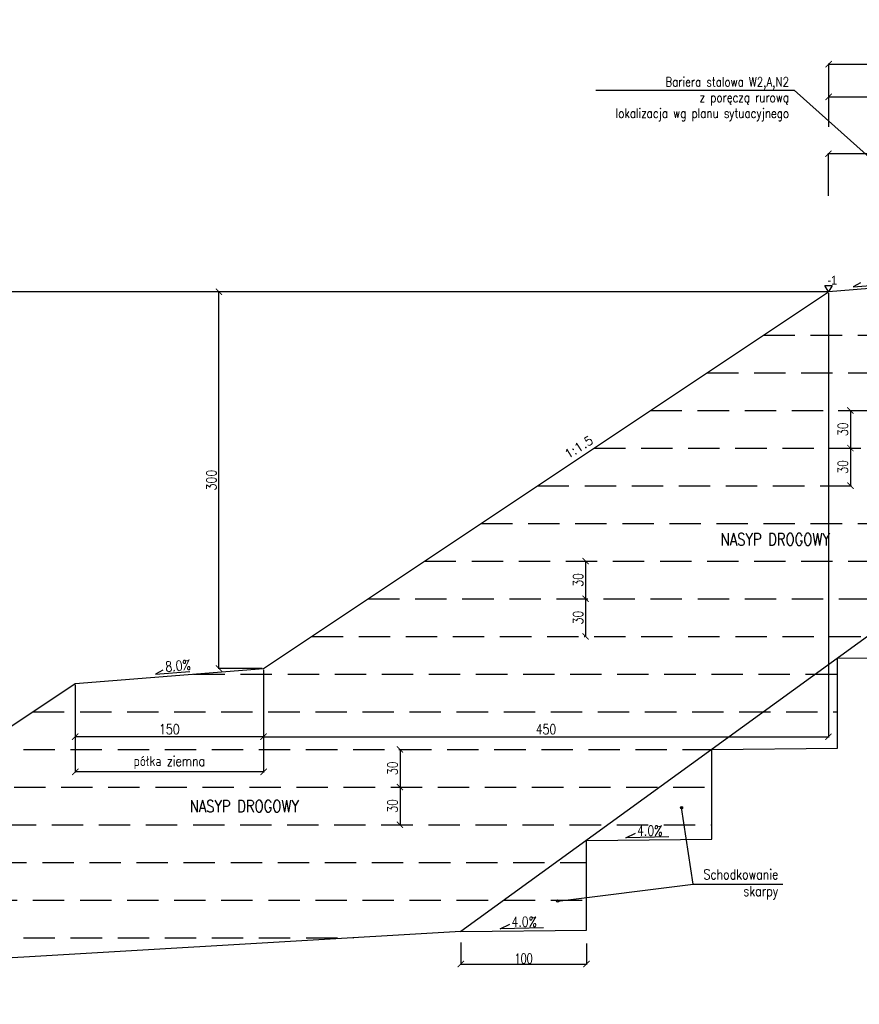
# Model space of a CAD drawing. Header units: metres. Extents: x 6562771 to 6588056, y 5578696 to 5581651.
# Tile 12 of 22: x 6570374 to 6571043, y 5580216 to 5581000. Entities that reach past the tile are written whole.
import ezdxf
from ezdxf.enums import TextEntityAlignment as Align

# ---------------------------------------------------------------- set-up
doc = ezdxf.new("R2010")
doc.units = ezdxf.units.M
doc.linetypes.add('HIDDEN', pattern=[0.375, 0.25, -0.125])
for name, color, linetype in [('0_50', 3, 'Continuous'), ('pkonstr-0_25', 1, 'Continuous'), ('pkonstr-0_50', 90, 'Continuous'), ('pkonstr-0_70', 4, 'Continuous'), ('pkonstr-istn', 14, 'Continuous'), ('pkonstr-opisy', 2, 'Continuous'), ('pkonstr-wymiary', 1, 'Continuous')]:
    doc.layers.add(name, color=color, linetype=linetype)
doc.styles.add('2mm', font='simplex', dxfattribs={"height": 2})
doc.styles.add('DIMTEXT', font='simplex.shx', dxfattribs={"width": 0.7})
doc.styles.add('Opisy', font='simplex.shx', dxfattribs={"width": 0.8})
doc.styles.add('STYLE1', font='arial.ttf')
doc.styles.add('wymiary', font='simplex.shx', dxfattribs={"width": 0.8})
doc.dimstyles.new('1000', dxfattribs={"dimtxt": 2, "dimasz": 1.5, "dimexe": 0.4, "dimexo": 1, "dimgap": 0.4, "dimtad": 1, "dimrnd": 0.01, "dimzin": 0, "dimdsep": 46, "dimtxsty": 'DIMTEXT', "dimblk": 'ARCHTICK', "dimcen": 0, "dimclrd": 256, "dimclre": 256, "dimclrt": 2, "dimadec": 5, "dimazin": 0, "dimtfac": 1, "dimtofl": 0, "dimtmove": 0, "dimatfit": 3, "dimfxl": 1, "dimtolj": 1, "dimtzin": 0, "dimlwd": -1, "dimlwe": -1, "dimarcsym": 0})
doc.dimstyles.new('ddd$0', dxfattribs={"dimtxt": 8, "dimasz": 5, "dimexe": 0.5, "dimexo": 1, "dimgap": 2, "dimtad": 1, "dimdec": 0, "dimzin": 0, "dimdsep": 46, "dimtxsty": 'wymiary', "dimblk": 'ARCHTICK', "dimcen": 0, "dimclrd": 256, "dimclre": 256, "dimclrt": 256, "dimadec": 0, "dimazin": 0, "dimtfac": 1, "dimtdec": 0, "dimtmove": 1, "dimatfit": 3, "dimldrblk": 'DOT', "dimfxl": 1, "dimtolj": 1, "dimtzin": 0, "dimlwd": -1, "dimlwe": -1, "dimarcsym": 0})

# ---------------------------------------------------------------- blocks, each defined once
blk = doc.blocks.new('_ArchTick')
at = {"color": 0, "linetype": 'ByBlock', "const_width": 0.15}
blk.add_lwpolyline([(-0.5, -0.5), (0.5, 0.5)], dxfattribs=at)
blk = doc.blocks.new('*D204')
at = {"layer": 'Defpoints', "color": 0, "transparency": 16777216}
for p in [(6571118.52, 5580938.81), (6571018.52, 5580913.96), (6571118.52, 5580915.8)]:
    blk.add_point(p, dxfattribs=at)
at = {"layer": 'pkonstr-wymiary', "transparency": 16777216}
for p, q in [((6571018.52, 5580914.96), (6571018.52, 5580939.31)), ((6571018.52, 5580938.81), (6571118.52, 5580938.81)), ((6571118.52, 5580916.8), (6571118.52, 5580939.31))]:
    blk.add_line(p, q, dxfattribs=at)
at = {"layer": 'pkonstr-wymiary', "transparency": 16777216, "xscale": 5, "yscale": 5, "zscale": 5, "rotation": 180}
blk.add_blockref('_ArchTick', (6571018.52, 5580938.81), dxfattribs=at)
at = {"layer": 'pkonstr-wymiary', "transparency": 16777216, "xscale": 5, "yscale": 5, "zscale": 5}
blk.add_blockref('_ArchTick', (6571118.52, 5580938.81), dxfattribs=at)
at = {"layer": 'pkonstr-wymiary', "transparency": 16777216, "insert": (6571068.52, 5580944.81), "char_height": 8, "attachment_point": 5, "style": 'wymiary'}
blk.add_mtext('\\A1;100', dxfattribs=at)
blk = doc.blocks.new('_Dot')
at = {"color": 0, "linetype": 'ByBlock', "lineweight": -2}
blk.add_line((-0.5, 0), (-1, 0), dxfattribs=at)
at = {"color": 0, "linetype": 'ByBlock', "const_width": 0.5}
blk.add_lwpolyline([(-0.25, 0, 1), (0.25, 0, 1)], format="xyb", close=True, dxfattribs=at)
blk = doc.blocks.new('*D205')
at = {"layer": 'Defpoints', "color": 0, "transparency": 16777216}
for p in [(6571118.52, 5580964.82), (6571018.52, 5580913.96), (6571118.52, 5580915.8)]:
    blk.add_point(p, dxfattribs=at)
at = {"layer": 'pkonstr-wymiary', "transparency": 16777216}
for p, q in [((6571068.52, 5580964.82), (6571083.2, 5580987.69)), ((6571083.2, 5580987.69), (6571118.59, 5580987.69)), ((6571018.52, 5580914.96), (6571018.52, 5580965.32)), ((6571018.52, 5580964.82), (6571118.52, 5580964.82)), ((6571118.52, 5580916.8), (6571118.52, 5580965.32))]:
    blk.add_line(p, q, dxfattribs=at)
at = {"layer": 'pkonstr-wymiary', "transparency": 16777216, "xscale": 5, "yscale": 5, "zscale": 5, "rotation": 180}
blk.add_blockref('_ArchTick', (6571018.52, 5580964.82), dxfattribs=at)
at = {"layer": 'pkonstr-wymiary', "transparency": 16777216, "xscale": 5, "yscale": 5, "zscale": 5}
blk.add_blockref('_ArchTick', (6571118.52, 5580964.82), dxfattribs=at)
at = {"layer": 'pkonstr-wymiary', "transparency": 16777216, "insert": (6571100.89, 5580995.02), "char_height": 8, "attachment_point": 5, "style": 'wymiary'}
blk.add_mtext('\\A1;opaska', dxfattribs=at)
blk = doc.blocks.new('*D208')
at = {"layer": 'Defpoints', "color": 0, "transparency": 16777216}
for p in [(6570568.34, 5580483.54), (6570418.34, 5580471.54), (6570418.34, 5580429.12)]:
    blk.add_point(p, dxfattribs=at)
at = {"layer": 'pkonstr-wymiary', "transparency": 16777216}
for p, q in [((6570568.34, 5580482.54), (6570568.34, 5580428.62)), ((6570418.34, 5580470.54), (6570418.34, 5580428.62)), ((6570568.34, 5580429.12), (6570418.34, 5580429.12))]:
    blk.add_line(p, q, dxfattribs=at)
at = {"layer": 'pkonstr-wymiary', "transparency": 16777216, "xscale": 5, "yscale": 5, "zscale": 5, "rotation": 180}
blk.add_blockref('_ArchTick', (6570418.34, 5580429.12), dxfattribs=at)
at = {"layer": 'pkonstr-wymiary', "transparency": 16777216, "xscale": 5, "yscale": 5, "zscale": 5}
blk.add_blockref('_ArchTick', (6570568.34, 5580429.12), dxfattribs=at)
at = {"layer": 'pkonstr-wymiary', "transparency": 16777216, "insert": (6570493.34, 5580435.12), "char_height": 8, "attachment_point": 5, "style": 'wymiary'}
blk.add_mtext('\\A1;150', dxfattribs=at)
blk = doc.blocks.new('*D209')
at = {"layer": 'Defpoints', "color": 0, "transparency": 16777216}
for p in [(6570532.8, 5580783.54), (6571018.32, 5580783.54), (6570568.34, 5580483.49)]:
    blk.add_point(p, dxfattribs=at)
at = {"layer": 'pkonstr-wymiary', "transparency": 16777216}
for p, q in [((6571017.32, 5580783.54), (6570532.3, 5580783.54)), ((6570532.8, 5580483.49), (6570532.8, 5580783.54)), ((6570567.34, 5580483.49), (6570532.3, 5580483.49))]:
    blk.add_line(p, q, dxfattribs=at)
at = {"layer": 'pkonstr-wymiary', "transparency": 16777216, "xscale": 5, "yscale": 5, "zscale": 5}
for p, rotation in [((6570532.8, 5580783.54), 90), ((6570532.8, 5580483.49), 270)]:
    blk.add_blockref('_ArchTick', p, dxfattribs=dict(at, rotation=rotation))
at = {"layer": 'pkonstr-wymiary', "transparency": 16777216, "insert": (6570526.8, 5580633.52), "char_height": 8, "attachment_point": 5, "rotation": 90, "style": 'wymiary'}
blk.add_mtext('\\A1;300', dxfattribs=at)
blk = doc.blocks.new('*D186')
at = {"layer": 'Defpoints', "color": 0, "transparency": 16777216}
for p in [(6571018.32, 5580783.54), (6570568.34, 5580483.54), (6571018.32, 5580429.12)]:
    blk.add_point(p, dxfattribs=at)
at = {"layer": 'pkonstr-wymiary', "transparency": 16777216}
for p, q in [((6571018.32, 5580782.54), (6571018.32, 5580428.62)), ((6570568.34, 5580482.54), (6570568.34, 5580428.62)), ((6570568.34, 5580429.12), (6571018.32, 5580429.12))]:
    blk.add_line(p, q, dxfattribs=at)
at = {"layer": 'pkonstr-wymiary', "transparency": 16777216, "xscale": 5, "yscale": 5, "zscale": 5, "rotation": 180}
blk.add_blockref('_ArchTick', (6570568.34, 5580429.12), dxfattribs=at)
at = {"layer": 'pkonstr-wymiary', "transparency": 16777216, "xscale": 5, "yscale": 5, "zscale": 5}
blk.add_blockref('_ArchTick', (6571018.32, 5580429.12), dxfattribs=at)
at = {"layer": 'pkonstr-wymiary', "transparency": 16777216, "insert": (6570793.33, 5580435.12), "char_height": 8, "attachment_point": 5, "style": 'wymiary'}
blk.add_mtext('\\A1;450', dxfattribs=at)
blk = doc.blocks.new('*D187')
at = {"layer": 'Defpoints', "color": 0, "transparency": 16777216}
for p in [(6570725.52, 5580266.35), (6570825.52, 5580265.33), (6570825.52, 5580248.11)]:
    blk.add_point(p, dxfattribs=at)
at = {"layer": 'pkonstr-wymiary', "transparency": 16777216}
for p, q in [((6570725.52, 5580265.35), (6570725.52, 5580247.61)), ((6570825.52, 5580264.33), (6570825.52, 5580247.61)), ((6570725.52, 5580248.11), (6570825.52, 5580248.11))]:
    blk.add_line(p, q, dxfattribs=at)
at = {"layer": 'pkonstr-wymiary', "transparency": 16777216, "xscale": 5, "yscale": 5, "zscale": 5, "rotation": 180}
blk.add_blockref('_ArchTick', (6570725.52, 5580248.11), dxfattribs=at)
at = {"layer": 'pkonstr-wymiary', "transparency": 16777216, "xscale": 5, "yscale": 5, "zscale": 5}
blk.add_blockref('_ArchTick', (6570825.52, 5580248.11), dxfattribs=at)
at = {"layer": 'pkonstr-wymiary', "color": 1, "transparency": 16777216, "insert": (6570775.52, 5580252.51), "char_height": 8, "attachment_point": 5, "style": 'DIMTEXT'}
blk.add_mtext('\\A1;100', dxfattribs=at)
blk = doc.blocks.new('*D189')
at = {"layer": 'Defpoints', "color": 0, "transparency": 16777216}
for p in [(6570677.05, 5580419.08), (6570677.05, 5580389.08), (6570677.05, 5580389.08)]:
    blk.add_point(p, dxfattribs=at)
at = {"layer": 'pkonstr-wymiary', "transparency": 16777216}
for p, q in [((6570676.05, 5580419.08), (6570676.55, 5580419.08)), ((6570677.05, 5580419.08), (6570677.05, 5580389.08)), ((6570676.05, 5580389.08), (6570676.55, 5580389.08))]:
    blk.add_line(p, q, dxfattribs=at)
at = {"layer": 'pkonstr-wymiary', "transparency": 16777216, "xscale": 5, "yscale": 5, "zscale": 5}
for p, rotation in [((6570677.05, 5580419.08), 90), ((6570677.05, 5580389.08), 270)]:
    blk.add_blockref('_ArchTick', p, dxfattribs=dict(at, rotation=rotation))
at = {"layer": 'pkonstr-wymiary', "transparency": 16777216, "insert": (6570671.05, 5580404.08), "char_height": 8, "attachment_point": 5, "rotation": 90, "style": 'wymiary'}
blk.add_mtext('\\A1;30', dxfattribs=at)
blk = doc.blocks.new('*D190')
at = {"layer": 'Defpoints', "color": 0, "transparency": 16777216}
for p in [(6570677.05, 5580389.08), (6570677.05, 5580359.08), (6570677.05, 5580359.08)]:
    blk.add_point(p, dxfattribs=at)
at = {"layer": 'pkonstr-wymiary', "transparency": 16777216}
for p, q in [((6570676.05, 5580389.08), (6570676.55, 5580389.08)), ((6570677.05, 5580389.08), (6570677.05, 5580359.08)), ((6570676.05, 5580359.08), (6570676.55, 5580359.08))]:
    blk.add_line(p, q, dxfattribs=at)
at = {"layer": 'pkonstr-wymiary', "transparency": 16777216, "xscale": 5, "yscale": 5, "zscale": 5}
for p, rotation in [((6570677.05, 5580389.08), 90), ((6570677.05, 5580359.08), 270)]:
    blk.add_blockref('_ArchTick', p, dxfattribs=dict(at, rotation=rotation))
at = {"layer": 'pkonstr-wymiary', "transparency": 16777216, "insert": (6570671.05, 5580374.08), "char_height": 8, "attachment_point": 5, "rotation": 90, "style": 'wymiary'}
blk.add_mtext('\\A1;30', dxfattribs=at)
blk = doc.blocks.new('*D191')
at = {"layer": 'Defpoints', "color": 0, "transparency": 16777216}
for p in [(6570824.86, 5580569.08), (6570824.86, 5580539.08), (6570824.86, 5580539.08)]:
    blk.add_point(p, dxfattribs=at)
at = {"layer": 'pkonstr-wymiary', "transparency": 16777216}
for p, q in [((6570823.86, 5580569.08), (6570824.36, 5580569.08)), ((6570824.86, 5580569.08), (6570824.86, 5580539.08)), ((6570823.86, 5580539.08), (6570824.36, 5580539.08))]:
    blk.add_line(p, q, dxfattribs=at)
at = {"layer": 'pkonstr-wymiary', "transparency": 16777216, "xscale": 5, "yscale": 5, "zscale": 5}
for p, rotation in [((6570824.86, 5580569.08), 90), ((6570824.86, 5580539.08), 270)]:
    blk.add_blockref('_ArchTick', p, dxfattribs=dict(at, rotation=rotation))
at = {"layer": 'pkonstr-wymiary', "transparency": 16777216, "insert": (6570818.86, 5580554.08), "char_height": 8, "attachment_point": 5, "rotation": 90, "style": 'wymiary'}
blk.add_mtext('\\A1;30', dxfattribs=at)
blk = doc.blocks.new('*D192')
at = {"layer": 'Defpoints', "color": 0, "transparency": 16777216}
for p in [(6570824.86, 5580539.08), (6570824.86, 5580509.08), (6570824.86, 5580509.08)]:
    blk.add_point(p, dxfattribs=at)
at = {"layer": 'pkonstr-wymiary', "transparency": 16777216}
for p, q in [((6570823.86, 5580539.08), (6570824.36, 5580539.08)), ((6570824.86, 5580539.08), (6570824.86, 5580509.08)), ((6570823.86, 5580509.08), (6570824.36, 5580509.08))]:
    blk.add_line(p, q, dxfattribs=at)
at = {"layer": 'pkonstr-wymiary', "transparency": 16777216, "xscale": 5, "yscale": 5, "zscale": 5}
for p, rotation in [((6570824.86, 5580539.08), 90), ((6570824.86, 5580509.08), 270)]:
    blk.add_blockref('_ArchTick', p, dxfattribs=dict(at, rotation=rotation))
at = {"layer": 'pkonstr-wymiary', "transparency": 16777216, "insert": (6570818.86, 5580524.08), "char_height": 8, "attachment_point": 5, "rotation": 90, "style": 'wymiary'}
blk.add_mtext('\\A1;30', dxfattribs=at)
blk = doc.blocks.new('*D193')
at = {"layer": 'Defpoints', "color": 0, "transparency": 16777216}
for p in [(6571024.96, 5580689.08), (6571035.78, 5580659.08), (6571035.78, 5580659.08)]:
    blk.add_point(p, dxfattribs=at)
at = {"layer": 'pkonstr-wymiary', "transparency": 16777216}
for p, q in [((6571025.96, 5580689.08), (6571036.28, 5580689.08)), ((6571035.78, 5580689.08), (6571035.78, 5580659.08)), ((6571034.78, 5580659.08), (6571035.28, 5580659.08))]:
    blk.add_line(p, q, dxfattribs=at)
at = {"layer": 'pkonstr-wymiary', "transparency": 16777216, "xscale": 5, "yscale": 5, "zscale": 5}
for p, rotation in [((6571035.78, 5580689.08), 90), ((6571035.78, 5580659.08), 270)]:
    blk.add_blockref('_ArchTick', p, dxfattribs=dict(at, rotation=rotation))
at = {"layer": 'pkonstr-wymiary', "transparency": 16777216, "insert": (6571029.78, 5580674.08), "char_height": 8, "attachment_point": 5, "rotation": 90, "style": 'wymiary'}
blk.add_mtext('\\A1;30', dxfattribs=at)
blk = doc.blocks.new('*D194')
at = {"layer": 'Defpoints', "color": 0, "transparency": 16777216}
for p in [(6571035.78, 5580659.08), (6571024.96, 5580629.08), (6571035.78, 5580629.08)]:
    blk.add_point(p, dxfattribs=at)
at = {"layer": 'pkonstr-wymiary', "transparency": 16777216}
for p, q in [((6571034.78, 5580659.08), (6571035.28, 5580659.08)), ((6571035.78, 5580659.08), (6571035.78, 5580629.08)), ((6571025.96, 5580629.08), (6571036.28, 5580629.08))]:
    blk.add_line(p, q, dxfattribs=at)
at = {"layer": 'pkonstr-wymiary', "transparency": 16777216, "xscale": 5, "yscale": 5, "zscale": 5}
for p, rotation in [((6571035.78, 5580659.08), 90), ((6571035.78, 5580629.08), 270)]:
    blk.add_blockref('_ArchTick', p, dxfattribs=dict(at, rotation=rotation))
at = {"layer": 'pkonstr-wymiary', "transparency": 16777216, "insert": (6571029.78, 5580644.08), "char_height": 8, "attachment_point": 5, "rotation": 90, "style": 'wymiary'}
blk.add_mtext('\\A1;30', dxfattribs=at)
blk = doc.blocks.new('*D195')
at = {"layer": 'Defpoints', "color": 0, "transparency": 16777216}
for p in [(6569855.98, 5580783.54), (6570725.84, 5580783.54), (6570063.64, 5580235.07)]:
    blk.add_point(p, dxfattribs=at)
at = {"layer": 'pkonstr-wymiary', "transparency": 16777216}
for p, q in [((6570724.84, 5580783.54), (6569855.48, 5580783.54)), ((6569855.98, 5580235.07), (6569855.98, 5580783.54)), ((6570062.64, 5580235.07), (6569855.48, 5580235.07))]:
    blk.add_line(p, q, dxfattribs=at)
at = {"layer": 'pkonstr-wymiary', "transparency": 16777216, "xscale": 5, "yscale": 5, "zscale": 5}
for p, rotation in [((6569855.98, 5580783.54), 90), ((6569855.98, 5580235.07), 270)]:
    blk.add_blockref('_ArchTick', p, dxfattribs=dict(at, rotation=rotation))
at = {"layer": 'pkonstr-wymiary', "transparency": 16777216, "insert": (6569849.98, 5580509.31), "char_height": 8, "attachment_point": 5, "rotation": 90, "style": 'wymiary'}
blk.add_mtext('\\A1;max 600', dxfattribs=at)
blk = doc.blocks.new('*D196')
at = {"layer": 'Defpoints', "color": 0, "transparency": 16777216}
for p in [(6570568.34, 5580465.2), (6570418.34, 5580453.2), (6570418.34, 5580401.21)]:
    blk.add_point(p, dxfattribs=at)
at = {"layer": 'pkonstr-wymiary', "transparency": 16777216}
for p, q in [((6570568.34, 5580464.2), (6570568.34, 5580400.71)), ((6570418.34, 5580452.2), (6570418.34, 5580400.71)), ((6570568.34, 5580401.21), (6570418.34, 5580401.21))]:
    blk.add_line(p, q, dxfattribs=at)
at = {"layer": 'pkonstr-wymiary', "transparency": 16777216, "xscale": 5, "yscale": 5, "zscale": 5, "rotation": 180}
blk.add_blockref('_ArchTick', (6570418.34, 5580401.21), dxfattribs=at)
at = {"layer": 'pkonstr-wymiary', "transparency": 16777216, "xscale": 5, "yscale": 5, "zscale": 5}
blk.add_blockref('_ArchTick', (6570568.34, 5580401.21), dxfattribs=at)
at = {"layer": 'pkonstr-wymiary', "transparency": 16777216, "insert": (6570493.34, 5580408.55), "char_height": 8, "attachment_point": 5, "style": 'wymiary'}
blk.add_mtext('\\A1;półka ziemna', dxfattribs=at)
blk = doc.blocks.new('*D210')
at = {"layer": 'Defpoints', "color": 0, "transparency": 16777216}
for p in [(6571018.32, 5580893.5), (6571018.32, 5580858.84), (6571098.32, 5580865.15)]:
    blk.add_point(p, dxfattribs=at)
at = {"layer": 'pkonstr-wymiary', "transparency": 16777216}
for p, q in [((6571018.32, 5580859.84), (6571018.32, 5580894)), ((6571098.32, 5580893.5), (6571018.32, 5580893.5)), ((6571098.32, 5580866.15), (6571098.32, 5580894))]:
    blk.add_line(p, q, dxfattribs=at)
at = {"layer": 'pkonstr-wymiary', "transparency": 16777216, "xscale": 5, "yscale": 5, "zscale": 5, "rotation": 180}
blk.add_blockref('_ArchTick', (6571018.32, 5580893.5), dxfattribs=at)
at = {"layer": 'pkonstr-wymiary', "transparency": 16777216, "xscale": 5, "yscale": 5, "zscale": 5}
blk.add_blockref('_ArchTick', (6571098.32, 5580893.5), dxfattribs=at)
at = {"layer": 'pkonstr-wymiary', "transparency": 16777216, "insert": (6571058.32, 5580899.5), "char_height": 8, "attachment_point": 5, "style": 'wymiary'}
blk.add_mtext('\\A1;80', dxfattribs=at)

msp = doc.modelspace()

# ---------------------------------------------------------------- linework, layer by layer
at = {"layer": '0_50', "color": 7, "linetype": 'HIDDEN', "ltscale": 100}
for points in [[(6570966.63, 5580749.08), (6571428.32, 5580749.08)], [(6570921.63, 5580719.08), (6571425.52, 5580719.08)], [(6570876.63, 5580689.08), (6571325.52, 5580689.08)], [(6570831.64, 5580659.08), (6571325.52, 5580659.08)], [(6570786.64, 5580629.08), (6571225.52, 5580629.08)], [(6570741.64, 5580599.08), (6571225.52, 5580599.08)], [(6570696.64, 5580569.08), (6571225.52, 5580569.08)], [(6570651.65, 5580539.08), (6571125.52, 5580539.08)], [(6570606.65, 5580509.08), (6571125.52, 5580509.08)], [(6570512.57, 5580479.08), (6571025.52, 5580479.08)], [(6570384.65, 5580449.08), (6571025.52, 5580449.08)], [(6570339.65, 5580419.08), (6570925.52, 5580419.08)], [(6570294.66, 5580389.08), (6570925.52, 5580389.08)], [(6570249.66, 5580359.08), (6570925.52, 5580359.08)], [(6570204.66, 5580329.08), (6570825.52, 5580329.08)], [(6570159.66, 5580299.08), (6570825.52, 5580299.08)], [(6570114.67, 5580269.08), (6570640.12, 5580269.08)]]:
    msp.add_lwpolyline(points, dxfattribs=at)
at = {"layer": 'pkonstr-0_25'}
for points in [[(6571043.86, 5580790.64), (6571037.98, 5580787.39), (6571065.39, 5580789.58)], [(6570488.22, 5580482.22), (6570482.34, 5580478.96), (6570509.75, 5580481.15)], [(6570891.3, 5580349.42), (6570856.94, 5580348.73), (6570864.52, 5580352.36)], [(6570791.3, 5580276.85), (6570756.94, 5580276.17), (6570764.52, 5580279.79)]]:
    msp.add_lwpolyline(points, dxfattribs=at)
at = {"layer": 'pkonstr-0_50'}
msp.add_line((6571110.52, 5580790.92), (6571018.32, 5580783.54), dxfattribs=at)
for points in [[(6570063.64, 5580235.07), (6570418.34, 5580471.54), (6570568.34, 5580483.54), (6571018.32, 5580783.54)], [(6570725.52, 5580273.95), (6570725.52, 5580273.95), (6570825.52, 5580274.95), (6570825.52, 5580346.52), (6570925.52, 5580347.52), (6570925.52, 5580419.08), (6570925.52, 5580419.08), (6570925.52, 5580419.08), (6570925.52, 5580419.08), (6570925.52, 5580419.08), (6571025.52, 5580420.08), (6571025.52, 5580491.65), (6571125.52, 5580492.65), (6571125.52, 5580564.22), (6571225.52, 5580565.22), (6571225.52, 5580636.78), (6571325.52, 5580637.78), (6571325.52, 5580709.35), (6571425.52, 5580710.35), (6571428.52, 5580751.92)]]:
    msp.add_lwpolyline(points, dxfattribs=at)
at = {"layer": 'pkonstr-0_70', "color": 130}
for centre in [(6570901.31, 5580372.69), (6570802.58, 5580298.27)]:
    msp.add_circle(centre, 0.869, dxfattribs=at)
at = {"layer": 'pkonstr-istn', "flags": 128}
msp.add_lwpolyline([(6573469.89, 5580378.54), (6573020.6, 5580386.61), (6572428.53, 5580781.32), (6572268.53, 5580790.92), (6571918.53, 5580797.98), (6571568.53, 5580790.92), (6571425.52, 5580781.92), (6570725.53, 5580273.95), (6569739.31, 5580216.01)], dxfattribs=at)
at = {"layer": 'pkonstr-opisy'}
msp.add_lwpolyline([(6571018.32, 5580788.61), (6571021.25, 5580788.61), (6571018.32, 5580783.54), (6571015.4, 5580788.61)], close=True, dxfattribs=at)
at = {"layer": 'pkonstr-wymiary'}
for p in [(6570833, 5580944.24), (6571093.52, 5580852.12)]:
    msp.add_line(p, (6570991.08, 5580944.24), dxfattribs=at)
for points in [[(6570910.49, 5580311.6), (6570901.31, 5580372.69)], [(6570802.58, 5580298.27), (6570910.49, 5580311.6), (6570981.93, 5580311.6)]]:
    msp.add_lwpolyline(points, dxfattribs=at)

# ---------------------------------------------------------------- texts
at = {"layer": 'pkonstr-opisy', "style": 'STYLE1', "width": 0.9}
msp.add_text('-1', height=7, dxfattribs=at).set_placement((6571021.35, 5580787.18), align=Align.BOTTOM_CENTER)
at = {"layer": 'pkonstr-opisy', "style": '2mm'}
msp.add_text('1:1.5', height=7.2, rotation=32.28188, dxfattribs=at).set_placement((6570822.46, 5580654.93), align=Align.BOTTOM_CENTER)
at = {"layer": 'pkonstr-opisy', "style": 'Opisy', "width": 0.8}
for s, rotation, p in [('8.0%%%', 5, (6570500.55, 5580481.69)), ('4.0%%%', 360, (6570875.95, 5580350.33)), ('4.0%%%', 360, (6570775.95, 5580277.76))]:
    msp.add_text(s, height=8, rotation=rotation, dxfattribs=at).set_placement(p, align=Align.CENTER)
at = {"layer": 'pkonstr-opisy', "insert": (6570986.92, 5580954.52), "char_height": 7.5, "width": 192.103, "attachment_point": 3, "style": 'Opisy'}
msp.add_mtext('Bariera stalowa W2,A,N2\\Pz poręczą rurową\\P lokalizacja wg planu sytuacyjnego', dxfattribs=at)
at = {"layer": 'pkonstr-opisy', "color": 130, "lineweight": 30, "char_height": 9.6, "attachment_point": 4, "style": 'Opisy'}
for insert in [(6570932.46, 5580586.36), (6570509.53, 5580373.86)]:
    msp.add_mtext('NASYP DROGOWY', dxfattribs=dict(at, insert=insert))
at = {"layer": 'pkonstr-opisy', "insert": (6570978.32, 5580311.51), "char_height": 8, "attachment_point": 6, "style": 'Opisy'}
msp.add_mtext('Schodkowanie \\Pskarpy', dxfattribs=at)

# ---------------------------------------------------------------- dimensions: what is measured, and where the dimension line sits
at = {"layer": 'pkonstr-wymiary'}
dim = msp.add_linear_dim(base=(6571118.52, 5580964.82), p1=(6571018.52, 5580913.96), p2=(6571118.52, 5580915.8), angle=180, text='opaska', dimstyle='ddd$0', dxfattribs=at)
dim.commit()
dim.dimension.update_dxf_attribs({"geometry": '*D205', "text_midpoint": (6571085.2, 5580987.69), "dimtype": 160})
for base, p1, p2, angle, picture, middle in [((6571118.52, 5580938.81), (6571018.52, 5580913.96), (6571118.52, 5580915.8), 180, '*D204', (6571068.52, 5580944.81)), ((6570532.8, 5580783.54), (6570568.34, 5580483.49), (6571018.32, 5580783.54), 90, '*D209', (6570526.8, 5580633.52)), ((6571035.78, 5580659.08), (6571024.96, 5580689.08), (6571035.78, 5580659.08), 90, '*D193', (6571029.78, 5580674.08)), ((6571035.78, 5580629.08), (6571035.78, 5580659.08), (6571024.96, 5580629.08), 90, '*D194', (6571029.78, 5580644.08)), ((6570824.86, 5580539.08), (6570824.86, 5580569.08), (6570824.86, 5580539.08), 90, '*D191', (6570818.86, 5580554.08)), ((6570824.86, 5580509.08), (6570824.86, 5580539.08), (6570824.86, 5580509.08), 90, '*D192', (6570818.86, 5580524.08)), ((6570677.05, 5580389.08), (6570677.05, 5580419.08), (6570677.05, 5580389.08), 90, '*D189', (6570671.05, 5580404.08)), ((6570677.05, 5580359.08), (6570677.05, 5580389.08), (6570677.05, 5580359.08), 90, '*D190', (6570671.05, 5580374.08))]:
    dim = msp.add_linear_dim(base=base, p1=p1, p2=p2, angle=angle, dimstyle='ddd$0', dxfattribs=at)
    dim.commit()
    dim.dimension.update_dxf_attribs({"geometry": picture, "text_midpoint": middle})
for base, p1, p2, picture, middle in [((6571018.32, 5580893.5), (6571098.32, 5580865.15), (6571018.32, 5580858.84), '*D210', (6571058.32, 5580899.5)), ((6571018.32, 5580429.12), (6570568.34, 5580483.54), (6571018.32, 5580783.54), '*D186', (6570793.33, 5580435.12)), ((6570418.34, 5580429.12), (6570568.34, 5580483.54), (6570418.34, 5580471.54), '*D208', (6570493.34, 5580435.12))]:
    dim = msp.add_linear_dim(base=base, p1=p1, p2=p2, dimstyle='ddd$0', dxfattribs=at)
    dim.commit()
    dim.dimension.update_dxf_attribs({"geometry": picture, "text_midpoint": middle})
dim = msp.add_linear_dim(base=(6569855.98, 5580783.54), p1=(6570063.64, 5580235.07), p2=(6570725.84, 5580783.54), angle=90, text='max 600', dimstyle='ddd$0', dxfattribs=at)
dim.commit()
dim.dimension.update_dxf_attribs({"geometry": '*D195', "text_midpoint": (6569849.98, 5580509.31)})
dim = msp.add_linear_dim(base=(6570418.34, 5580401.21), p1=(6570568.34, 5580465.2), p2=(6570418.34, 5580453.2), text='półka ziemna', dimstyle='ddd$0', dxfattribs=at)
dim.commit()
dim.dimension.update_dxf_attribs({"geometry": '*D196', "text_midpoint": (6570493.34, 5580408.55)})
dim = msp.add_linear_dim(base=(6570825.52, 5580248.11), p1=(6570725.52, 5580266.35), p2=(6570825.52, 5580265.33), dimstyle='1000', override={"dimtxt": 8, "dimasz": 5, "dimexe": 0.5, "dimdec": 0, "dimclrt": 1}, dxfattribs=at)
dim.commit()
dim.dimension.update_dxf_attribs({"geometry": '*D187', "text_midpoint": (6570775.52, 5580252.51)})

doc.saveas('drawing.dxf')
